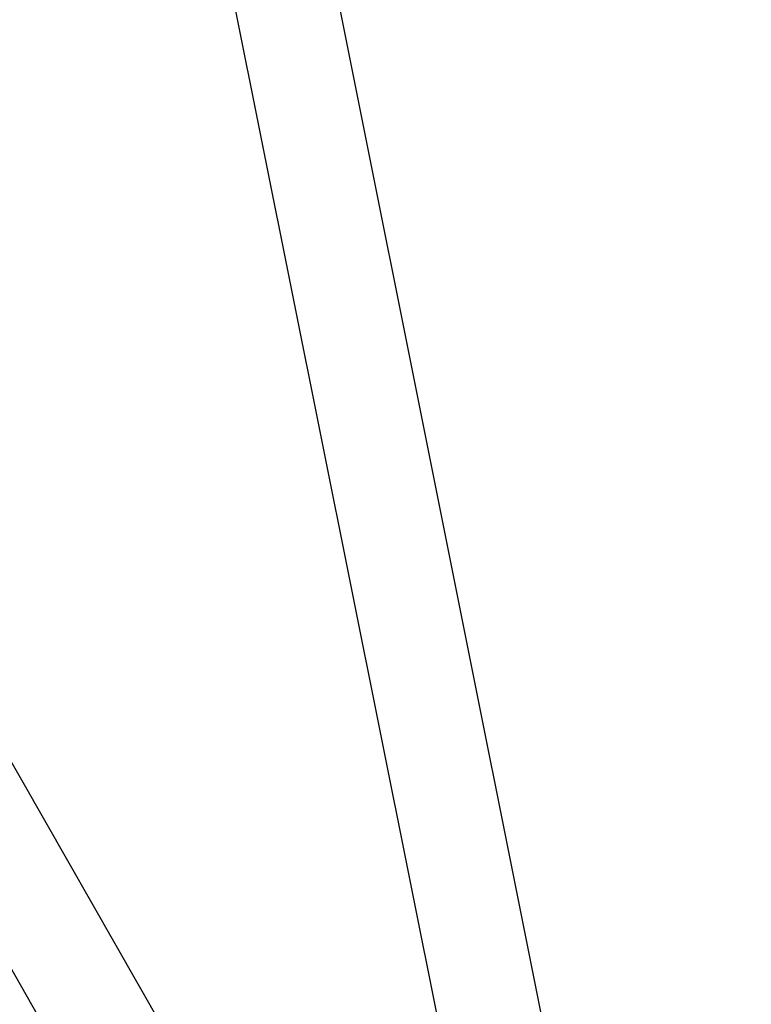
# Model space of a CAD drawing. Header units: millimetres. Extents: x -491 to 2059, y -393 to 795.
# Tile 23 of 42: x -291 to -272, y -103 to -77. Entities that reach past the tile are written whole.
import ezdxf

# ---------------------------------------------------------------- set-up
doc = ezdxf.new("R2010")
doc.units = ezdxf.units.MM
doc.header["$LTSCALE"] = 462.55
doc.layers.get('0').update_dxf_attribs({"linetype": 'CONTINUOUS'})
for name, color, linetype in [('DR1SM11A1001_ABL328', 7, 'CONTINUOUS'), ('DR1SM11P1003_PBL329', 7, 'CONTINUOUS'), ('왼쪽_14_VBL319', 7, 'CONTINUOUS')]:
    doc.layers.add(name, color=color, linetype=linetype)

# ---------------------------------------------------------------- blocks, each defined once
blk = doc.blocks.new('DR1SM11P1003_PBL329', base_point=(1776.57, 2961.64))
at = {"layer": 'DR1SM11P1003_PBL329', "color": 7}
for p, q in [((2189.91, 2610.88), (2049.72, 3310.88)), ((2160.13, 2664.4), (1796.31, 3301.09)), ((2025.23, 3294.61), (2146.77, 2687.78)), ((1776.57, 3280.8), (2164.77, 2601.46))]:
    blk.add_line(p, q, dxfattribs=at)
blk = doc.blocks.new('DR1SM11A1001_ABL328', base_point=(1776.57, 2966.64))
at = {"layer": 'DR1SM11P1003_PBL329'}
blk.add_blockref('DR1SM11P1003_PBL329', (1776.57, 2961.64), dxfattribs=at)
blk = doc.blocks.new('왼쪽_14_VBL319', base_point=(1776.57, 3006.64))
at = {"layer": 'DR1SM11A1001_ABL328'}
blk.add_blockref('DR1SM11A1001_ABL328', (1776.57, 2966.64), dxfattribs=at)
blk = doc.blocks.new('W1')
at = {"layer": '왼쪽_14_VBL319'}
blk.add_blockref('왼쪽_14_VBL319', (1776.5735, 3006.6379), dxfattribs=at)

msp = doc.modelspace()

# ---------------------------------------------------------------- block references
at = {"xscale": 0.1, "yscale": 0.1, "zscale": 0.1}
msp.add_blockref('W1', (-490.832, -392.534), dxfattribs=at)

doc.saveas('drawing.dxf')
